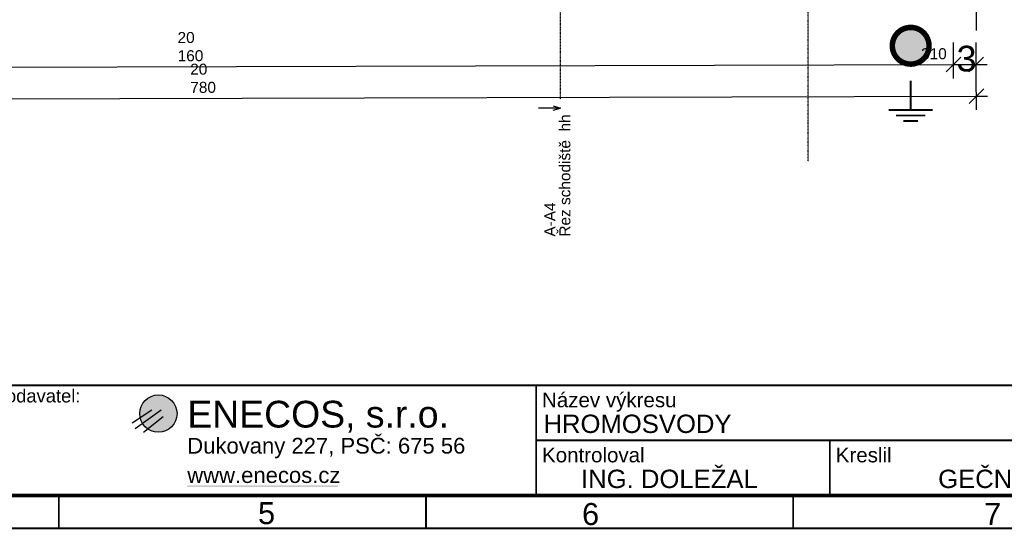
# Model space of a CAD drawing. Extents: x -12025 to 39812, y -28775 to 12.
# Tile 11 of 17: x 18868 to 32275, y -28613 to -21670. Entities that reach past the tile are written whole.
import ezdxf
from ezdxf.enums import TextEntityAlignment as Align

# ---------------------------------------------------------------- set-up
doc = ezdxf.new("R2010")
doc.units = 0
doc.header["$MEASUREMENT"] = 0
doc.linetypes.add('Čerchovaná S_1', pattern=[3.5, 1.5, -0.85, 0.3, -0.85])
for name, color, linetype in [('OÚ Dukovany střecha', 7, 'Continuous'), ('OÚ Dukovany zemnění + hromosvody', 5, 'Continuous'), ('OÚ Dukovany zemnění + hromosvody (Pozadí)', 254, 'Continuous'), ('Ramecek', 7, 'Continuous')]:
    doc.layers.add(name, color=color, linetype=linetype)
doc.styles.add('Arial', font='txt')
doc.styles.add('Arial_B', font='txt')

# ---------------------------------------------------------------- blocks, each defined once
blk = doc.blocks.new('(1)')
at = {"color": 7, "linetype": 'Continuous'}
for p, q in [((0, -413), (267, -235)), ((38, -490), (394, -235)), ((153, -541), (420, -324))]:
    blk.add_line(p, q, dxfattribs=at)
at = {"color": 2, "linetype": 'Continuous', "const_width": 254}
for points in [[(356, -159, 0.414214), (229, -286)], [(483, -286, 0.414214), (356, -159)], [(229, -286, 0.414214), (356, -413)], [(356, -413, 0.414214), (483, -286)]]:
    blk.add_lwpolyline(points, format="xyb", dxfattribs=at)
at = {"color": 7, "linetype": 'Continuous'}
blk.add_circle((356, -286), 254, dxfattribs=at)
blk.add_solid([(750, -1262), (2803, -1262), (750, -1287), (2803, -1287)], dxfattribs=at)
at = {"color": 7, "linetype": 'Continuous', "style": 'Arial'}
for s, height, p in [('ENECOS, s.r.o.', 364.3, (750, -476)), ('Dukovany 227, PSČ: 675 56', 214.8, (750, -831)), ('www.enecos.cz', 214.8, (750, -1231))]:
    blk.add_text(s, height=height, dxfattribs=at).set_placement(p)
blk = doc.blocks.new('(3)')
at = {"color": 7, "linetype": 'Continuous', "const_width": 25}
for points in [[(200, 0), (200, -200)], [(200, -200), (0, -200)]]:
    blk.add_lwpolyline(points, dxfattribs=at)
at = {"color": 7, "linetype": 'Continuous', "style": 'Arial_B'}
blk.add_text('HROMOSVODY', height=250, dxfattribs=at).set_placement((-13200, 650))
blk.add_text('6', height=250, dxfattribs=at).set_placement((-350, -100), align=Align.RIGHT)
blk = doc.blocks.new('(4)')
at = {"color": 154, "linetype": 'Čerchovaná S_1'}
for p, q in [((20888, -23560), (20888, -1757)), ((17515, -22712), (17515, -2191))]:
    blk.add_line(p, q, dxfattribs=at)
at = {"color": 8, "linetype": 'Continuous'}
blk.add_line((23174, -21267), (23174, -21774), dxfattribs=at)
at = {"color": 1, "linetype": 'Continuous'}
for p, q in [((22868, -22428), (22866, -21940)), ((23177, -22427), (23176, -21940)), ((2706, -22294), (22867, -22240)), ((22967, -22140), (22767, -22341)), ((22867, -22240), (23176, -22240)), ((23077, -22340), (23276, -22139)), ((23176, -22240), (23326, -22239)), ((23178, -22858), (23177, -22371)), ((23078, -22771), (23277, -22571)), ((2397, -22727), (23178, -22671)), ((23178, -22671), (23328, -22671))]:
    blk.add_line(p, q, dxfattribs=at)
at = {"color": 154, "linetype": 'Continuous'}
for p, q in [((17515, -22832), (17215, -22832)), ((17415, -22802), (17515, -22832)), ((17415, -22862), (17515, -22832))]:
    blk.add_line(p, q, dxfattribs=at)
at = {"color": 1, "linetype": 'Continuous', "style": 'Arial'}
for s, p in [('20', (12301, -21947)), ('160', (12302, -22195)), ('310', (22425, -22168)), ('20', (12473, -22378)), ('780', (12474, -22626))]:
    blk.add_text(s, height=150, rotation=0.1535, dxfattribs=at).set_placement(p)
at = {"color": 154, "linetype": 'Continuous', "style": 'Arial'}
for s, p in [('Řez schodiště  hh', (17649, -24584)), ('A-A4', (17446, -24584))]:
    blk.add_text(s, height=150, rotation=90, dxfattribs=at).set_placement(p)
blk = doc.blocks.new('Uzemnění')
at = {"color": 0, "linetype": 'Continuous', "const_width": 25}
for points in [[(0, 0), (0, -400)], [(-300, -400), (300, -400)], [(-200, -475), (200, -475)], [(100, -550), (-100, -550)]]:
    blk.add_lwpolyline(points, dxfattribs=at)

msp = doc.modelspace()

# ---------------------------------------------------------------- linework, layer by layer
at = {"layer": 'OÚ Dukovany zemnění + hromosvody', "linetype": 'Continuous', "const_width": 75}
for points in [[(31000, -21775, 0.414214), (30750, -22025)], [(31250, -22025, 0.414214), (31000, -21775)], [(30750, -22025, 0.414214), (31000, -22275)], [(31000, -22275, 0.414214), (31250, -22025)]]:
    msp.add_lwpolyline(points, format="xyb", dxfattribs=at)
at = {"layer": 'OÚ Dukovany zemnění + hromosvody (Pozadí)', "linetype": 'Continuous', "const_width": 250}
for points in [[(31000, -21900, 0.414214), (30875, -22025)], [(31125, -22025, 0.414214), (31000, -21900)], [(30875, -22025, 0.414214), (31000, -22150)], [(31000, -22150, 0.414214), (31125, -22025)]]:
    msp.add_lwpolyline(points, format="xyb", dxfattribs=at)
at = {"layer": 'Ramecek', "color": 7, "linetype": 'Continuous'}
for points, const_width in [([(0, -28600), (39800, -28600), (39800, 0), (0, 0)], 25), ([(400, -28150), (39400, -28150), (39400, -450), (400, -450)], 50), ([(25900, -26650), (18400, -26650), (18400, -28150), (25900, -28150)], 25)]:
    msp.add_lwpolyline(points, close=True, dxfattribs=dict(at, const_width=const_width))
at = {"layer": 'Ramecek', "color": 7, "linetype": 'Continuous', "const_width": 25}
for points in [[(25900, -26650), (39400, -26650)], [(25900, -26650), (25900, -28150)], [(25900, -27400), (39400, -27400)], [(29900, -27400), (29900, -28150)], [(19400, -28150), (19400, -28594)], [(24400, -28594), (24400, -28150)], [(29400, -28150), (29400, -28594)]]:
    msp.add_lwpolyline(points, dxfattribs=at)

# ---------------------------------------------------------------- block references
at = {"color": 7, "linetype": 'Continuous'}
msp.add_blockref('(3)', (39200, -27950), dxfattribs=at)
at = {"layer": 'OÚ Dukovany střecha', "color": 1, "linetype": 'Continuous'}
msp.add_blockref('(4)', (8717, -41), dxfattribs=at)
at = {"layer": 'OÚ Dukovany zemnění + hromosvody', "linetype": 'Continuous'}
msp.add_blockref('Uzemnění', (31000, -22500), dxfattribs=at)
at = {"layer": 'Ramecek', "color": 7, "linetype": 'Continuous'}
msp.add_blockref('(1)', (20400, -26750), dxfattribs=at)

# ---------------------------------------------------------------- texts
at = {"layer": 'OÚ Dukovany zemnění + hromosvody', "linetype": 'Continuous', "style": 'Arial_B'}
msp.add_text('3', height=350, dxfattribs=at).set_placement((31625, -22375))
at = {"layer": 'Ramecek', "color": 7, "linetype": 'Continuous', "style": 'Arial'}
for s, height, p in [('Dodavatel:', 179, (18500, -26884)), ('Název výkresu', 200, (25980, -26950)), ('Kontroloval', 200, (25980, -27700)), ('Kreslil', 200, (29980, -27700)), ('5', 300, (22113, -28542)), ('6', 300, (26525, -28554)), ('7', 300, (32000, -28554))]:
    msp.add_text(s, height=height, dxfattribs=at).set_placement(p)
at = {"layer": 'Ramecek', "color": 7, "linetype": 'Continuous', "style": 'Arial_B'}
for s, p in [('ING. DOLEŽAL', (28918, -28050)), ('GEČNUK', (32868, -28050))]:
    msp.add_text(s, height=250, dxfattribs=at).set_placement(p, align=Align.RIGHT)

doc.saveas('drawing.dxf')
